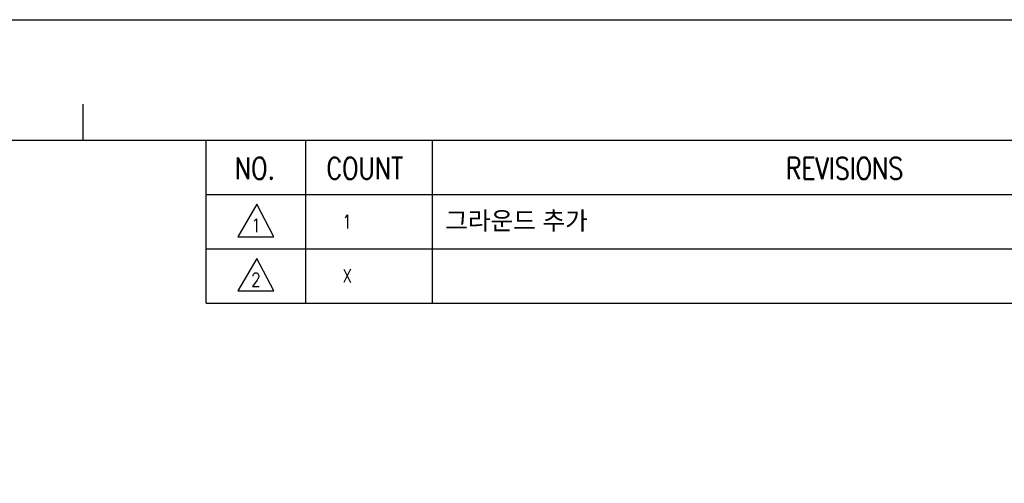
# Model space of a CAD drawing. Header units: millimetres. Extents: x 0 to 594, y 0 to 420.
# Tile 24 of 36: x 287 to 450, y 343 to 420. Entities that reach past the tile are written whole.
import ezdxf

# ---------------------------------------------------------------- set-up
doc = ezdxf.new("R2010")
doc.units = ezdxf.units.MM
doc.layers.add('SHEET', color=1, linetype='Continuous')
doc.styles.add('H', font='txt')
doc.styles.add('SHEET1', font='ROMANS.SHX', dxfattribs={"width": 0.8, "height": 3})

msp = doc.modelspace()

# ---------------------------------------------------------------- linework, layer by layer
at = {"color": 4}
msp.add_line((297, 406), (297, 400), dxfattribs=at)
at = {"color": 6}
msp.add_lwpolyline([(0, 420), (594, 420), (594, 0), (0, 0)], close=True, dxfattribs=at)
at = {"color": 4}
msp.add_lwpolyline([(20, 400), (574, 400), (574, 20), (20, 20)], close=True, dxfattribs=at)
at = {"layer": 'SHEET', "color": 7}
for q in [(317.5, 400), (574, 373)]:
    msp.add_line((317.5, 373), q, dxfattribs=at)
at = {"layer": 'SHEET'}
for p, q in [((334, 400), (334, 373)), ((355, 400), (355, 373)), ((317.5, 391), (574, 391)), ((317.5, 382), (574, 382))]:
    msp.add_line(p, q, dxfattribs=at)
at = {"layer": 'SHEET', "color": 1, "linetype": 'Continuous'}
for p, q in [((325.9146, 389.416), (322.7394, 384.0064)), ((328.737, 384.0064), (325.9146, 389.416)), ((322.7394, 384.0064), (328.737, 384.0064)), ((325.9146, 380.416), (322.7394, 375.0064)), ((328.737, 375.0064), (325.9146, 380.416)), ((322.7394, 375.0064), (328.737, 375.0064))]:
    msp.add_line(p, q, dxfattribs=at)

# ---------------------------------------------------------------- texts
at = {"color": 1, "insert": (355, 386.5), "char_height": 3, "attachment_point": 4, "style": 'H'}
msp.add_mtext_dynamic_manual_height_columns('{\\fGulim|b0|i0|c129|p50;  그라운드 추가}', width=46.5, gutter_width=12.5, heights=[0], dxfattribs=at)
at = {"layer": 'SHEET', "style": 'SHEET1', "width": 0.8}
for s, height, p in [('NO.', 3.6, (322.256, 393.5466)), ('COUNT', 3.6, (337.4711, 393.5466)), ('1', 2.25, (340.1186, 385.3874)), ('1', 2.25, (324.9764, 384.746)), ('2', 2.25, (324.9764, 375.746)), ('X', 2.25, (340.1186, 376.3874))]:
    msp.add_text(s, height=height, dxfattribs=at).set_placement(p)
at = {"layer": 'SHEET', "color": 7, "style": 'SHEET1', "width": 0.8}
msp.add_text('REVISIONS', height=3.6, dxfattribs=at).set_placement((413.7181, 393.5466))

doc.saveas('drawing.dxf')
